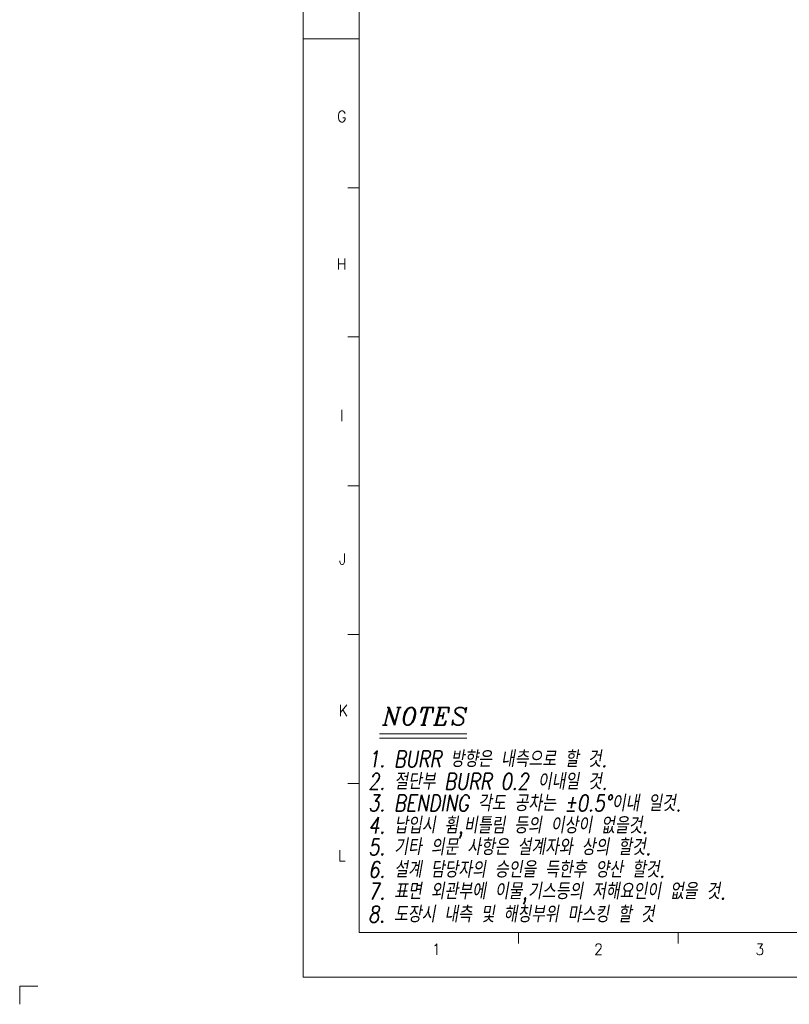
# Model space of a CAD drawing. Header units: millimetres. Extents: x 4497 to 13960, y 12291 to 16372.
# Tile 161 of 217: x 9115 to 9750, y 12762 to 13574. Entities that reach past the tile are written whole.
import ezdxf
from ezdxf.enums import TextEntityAlignment as Align

# ---------------------------------------------------------------- set-up
doc = ezdxf.new("R2010")
doc.units = ezdxf.units.MM
doc.header["$LTSCALE"] = 0.8
doc.linetypes.add('CENTER', pattern=[50.8, 31.75, -6.35, 6.35, -6.35])
doc.layers.get('0').update_dxf_attribs({"linetype": 'CONTINUOUS', "lineweight": 0})
doc.layers.add('1', color=2, linetype='CENTER', lineweight=0)
doc.layers.add('2', color=3, linetype='CONTINUOUS', lineweight=0)
doc.styles.add('A', font='ITALIC', dxfattribs={"height": 3})
doc.styles.add('linetech', font='romans.shx', dxfattribs={"width": 0.8, "oblique": 10, "bigfont": 'whgtxt.shx'})
doc.styles.get("Standard").update_dxf_attribs({"font": 'romans.shx', "width": 0.8, "oblique": 5, "bigfont": 'whgtxt.shx'})

msp = doc.modelspace()

# ---------------------------------------------------------------- linework, layer by layer
for p, q in [((9349.335, 14331.924), (9349.335, 12784.215)), ((9395.343, 12821.021), (9395.343, 14295.117)), ((9349.335, 13558.069), (9395.343, 13558.069)), ((9386.141, 13435.228), (9395.343, 13435.228)), ((9386.141, 13312.386), (9395.343, 13312.386)), ((9386.141, 13189.545), (9395.343, 13189.545)), ((9386.141, 13066.704), (9395.343, 13066.704)), ((9386.141, 12943.862), (9395.343, 12943.862)), ((9395.343, 12821.021), (11500.669, 12821.021)), ((9526.926, 12811.819), (9526.926, 12821.021)), ((9658.508, 12811.819), (9658.508, 12821.021)), ((9349.335, 12784.215), (11537.475, 12784.215))]:
    msp.add_line(p, q)
at = {"layer": '1'}
for p in [(9130.363, 12776.715), (9115.363, 12761.715)]:
    msp.add_line(p, (9115.363, 12776.715), dxfattribs=at)
at = {"layer": '2'}
for p, q in [((9412.297, 12984.842), (9484.375, 12984.842)), ((9412.297, 12981.242), (9484.375, 12981.242))]:
    msp.add_line(p, q, dxfattribs=at)

# ---------------------------------------------------------------- texts
at = {"width": 0.933333}
for s, p in [('G', (9381.07, 13494.195)), ('H', (9381.07, 13372.497)), ('I', (9381.07, 13247.437)), ('J', (9381.743, 13129.101)), ('K', (9382.415, 13004.041)), ('L', (9381.07, 12884.361)), ('1', (9459.064, 12807.039)), ('2', (9592.865, 12807.039)), ('3', (9725.993, 12807.039))]:
    msp.add_text(s, height=9.202, dxfattribs=at).set_placement(p, align=Align.MIDDLE_CENTER)
at = {"layer": '2', "style": 'A'}
msp.add_text('NOTES', height=14.4, dxfattribs=at).set_placement((9414.727, 12992.053))
at = {"layer": '2', "color": 3, "lineweight": 0, "style": 'linetech', "oblique": 10, "width": 0.8}
for s, p in [('1. BURR 방향은 내측으로 할 것.', (9402.948, 12957.365)), ('2. 절단부 BURR 0.2 이내일 것.', (9402.948, 12938.85)), ('3. BENDING 각도 공차는 %%p0.5%%D이내 일것.', (9402.948, 12920.951)), ('4. 납입시 휨,비틀림 등의 이상이 없을것.', (9402.948, 12902.622)), ('5. 기타 의문 사항은 설계자와 상의 할것.', (9402.948, 12884.724)), ('6. 설계 담당자의 승인을 득한후 양산 할것.', (9402.948, 12866.209)), ('7. 표면 외관부에 이물,기스등의 저해요인이 없을 것.', (9402.948, 12848.31)), ('8. 도장시 내측 및 해칭부위 마스킹 할 것', (9402.784, 12829.265))]:
    msp.add_text(s, height=13.44, dxfattribs=at).set_placement(p)

doc.saveas('drawing.dxf')
